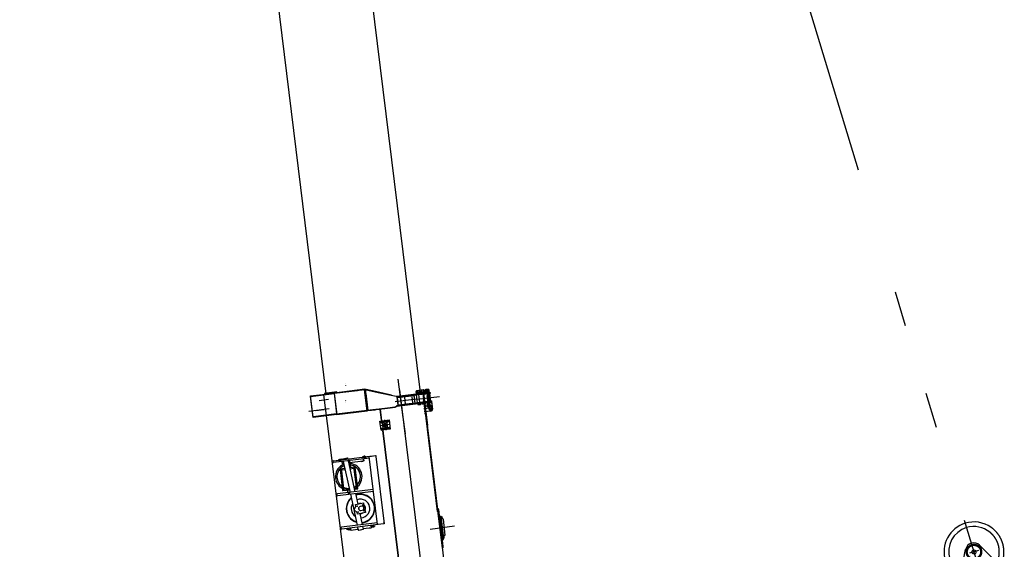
# Model space of a CAD drawing. Extents: x 26250 to 211390, y 12641 to 169243.
# Tile 54 of 132: x 87341 to 102140, y 28323 to 36273. Entities that reach past the tile are written whole.
import ezdxf

# ---------------------------------------------------------------- set-up
doc = ezdxf.new("R2010")
doc.units = 0
doc.header["$LTSCALE"] = 212.5
for name, pattern in [('CENTER', [50.5, 30, -9, 2.5, -9]), ('HIDDEN', [12.6, 8.4, -4.2]), ('PHANTOM', [58, 30, -9, 2.5, -5, 2.5, -9])]:
    doc.linetypes.add(name, pattern=pattern)
for name, color, linetype in [('1', 7, 'CONTINUOUS'), ('11', 7, 'CONTINUOUS'), ('27', 7, 'CONTINUOUS'), ('31', 7, 'CONTINUOUS'), ('458', 7, 'CONTINUOUS'), ('611', 7, 'CONTINUOUS')]:
    doc.layers.add(name, color=color, linetype=linetype)

# ---------------------------------------------------------------- blocks, each defined once
blk = doc.blocks.new('*G127')
at = {"layer": '1', "color": 7, "linetype": 'CONTINUOUS'}
for p, q in [((91991, 41804), (93353, 30714)), ((91949, 30655), (90592, 41708))]:
    blk.add_line(p, q, dxfattribs=at)
blk = doc.blocks.new('*G131')
at = {"layer": '11', "color": 7, "linetype": 'CONTINUOUS'}
for p, q in [((92237, 30809), (92237, 30810)), ((92240, 30784), (92240, 30782)), ((91713, 30625), (92067, 30668)), ((91714, 30616), (92068, 30660)), ((91823, 30635), (91977, 30654)), ((92530, 30717), (91910, 30641)), ((91910, 30641), (91992, 29976)), ((92107, 30684), (91922, 30662)), ((91922, 30662), (91923, 30651)), ((92108, 30676), (91923, 30653)), ((91923, 30653), (91924, 30642)), ((92529, 30725), (92067, 30668)), ((92067, 30668), (92105, 30355)), ((92067, 30668), (92105, 30355)), ((92421, 30703), (92068, 30660)), ((92068, 30660), (92106, 30346)), ((92068, 30660), (92106, 30346)), ((92109, 30673), (92107, 30684)), ((92110, 30665), (92108, 30676)), ((92562, 30411), (92524, 30724)), ((92563, 30402), (92525, 30716)), ((92928, 30637), (92529, 30725)), ((92728, 30673), (92530, 30717)), ((92541, 30668), (92534, 30723)), ((92534, 30723), (92572, 30412)), ((92542, 30660), (92535, 30715)), ((92535, 30715), (92573, 30404)), ((92541, 30668), (92572, 30412)), ((92542, 30660), (92573, 30404)), ((92928, 30637), (92642, 30700)), ((92929, 30629), (92643, 30692)), ((92929, 30629), (92643, 30692)), ((92998, 30614), (92728, 30673)), ((93016, 30621), (93508, 30681)), ((93017, 30612), (93509, 30673)), ((93509, 30669), (93017, 30609)), ((93017, 30609), (93266, 30639)), ((93510, 30661), (93018, 30600)), ((93266, 30639), (93280, 30518)), ((93302, 30676), (93358, 30683)), ((93305, 30656), (93302, 30676)), ((93304, 30643), (93499, 30667)), ((93319, 30523), (93304, 30643)), ((93360, 30663), (93305, 30656)), ((93358, 30683), (93360, 30663)), ((93370, 30684), (93425, 30691)), ((93372, 30664), (93370, 30684)), ((93428, 30671), (93372, 30664)), ((93410, 30664), (93400, 30663)), ((93400, 30663), (93400, 30659)), ((93410, 30657), (93500, 30668)), ((93410, 30661), (93410, 30664)), ((93425, 30536), (93410, 30657)), ((93411, 30649), (93501, 30660)), ((93426, 30528), (93411, 30649)), ((93425, 30691), (93428, 30671)), ((93437, 30692), (93493, 30699)), ((93439, 30673), (93437, 30692)), ((93495, 30679), (93439, 30673)), ((93478, 30677), (93508, 30681)), ((93480, 30669), (93509, 30673)), ((93509, 30669), (93480, 30665)), ((93480, 30665), (93495, 30544)), ((93510, 30661), (93481, 30657)), ((93481, 30657), (93496, 30536)), ((93493, 30699), (93495, 30679)), ((93499, 30667), (93513, 30547)), ((93500, 30668), (93515, 30547)), ((93501, 30660), (93516, 30538)), ((93508, 30681), (93509, 30669)), ((93508, 30681), (93509, 30669)), ((93509, 30673), (93510, 30661)), ((93509, 30673), (93510, 30661)), ((91751, 30311), (91713, 30625)), ((91752, 30303), (91714, 30616)), ((92241, 30552), (92240, 30554)), ((92244, 30527), (92244, 30526)), ((92538, 30590), (92538, 30589)), ((92542, 30562), (92541, 30564)), ((92552, 30578), (92549, 30603)), ((92553, 30569), (92550, 30594)), ((92985, 30463), (93032, 30488)), ((92985, 30463), (93032, 30488)), ((93016, 30616), (92998, 30614)), ((93531, 30539), (93007, 30474)), ((93532, 30530), (93008, 30466)), ((93016, 30618), (93016, 30618)), ((93016, 30618), (93016, 30618)), ((93016, 30618), (93016, 30618)), ((93033, 30479), (93016, 30616)), ((93032, 30488), (93017, 30609)), ((93018, 30600), (93267, 30631)), ((93033, 30479), (93018, 30600)), ((93032, 30488), (93021, 30579)), ((93032, 30488), (93021, 30579)), ((93033, 30479), (93022, 30571)), ((93033, 30479), (93022, 30571)), ((93032, 30488), (93530, 30549)), ((93280, 30518), (93032, 30488)), ((93033, 30479), (93531, 30540)), ((93426, 30528), (93033, 30479)), ((93281, 30510), (93033, 30479)), ((93267, 30631), (93281, 30510)), ((93513, 30547), (93319, 30523)), ((93406, 30523), (93531, 30539)), ((93407, 30515), (93532, 30530)), ((93416, 30526), (93426, 30528)), ((93515, 30547), (93425, 30536)), ((93516, 30538), (93426, 30528)), ((93489, 30595), (93486, 30614)), ((93495, 30544), (93530, 30549)), ((93496, 30536), (93531, 30540)), ((93531, 30539), (93496, 30534)), ((93532, 30530), (93497, 30526)), ((93530, 30549), (93531, 30539)), ((93530, 30549), (93531, 30539)), ((93531, 30540), (93532, 30530)), ((93531, 30540), (93532, 30530)), ((93531, 30539), (93545, 30426)), ((93532, 30530), (93538, 30481)), ((92105, 30355), (91751, 30311)), ((92106, 30346), (91752, 30303)), ((92105, 30355), (92562, 30411)), ((92106, 30346), (92563, 30402)), ((92562, 30411), (92572, 30412)), ((92563, 30402), (92573, 30404)), ((92572, 30412), (92867, 30448)), ((92572, 30412), (92683, 30426)), ((92573, 30404), (92868, 30440)), ((92573, 30404), (92684, 30417)), ((92759, 30426), (92780, 30251)), ((92779, 30261), (92759, 30426)), ((92867, 30448), (92985, 30463)), ((92867, 30448), (92985, 30463)), ((92868, 30440), (92986, 30454)), ((92868, 30440), (92986, 30454)), ((92986, 30454), (93033, 30479)), ((92986, 30454), (93033, 30479)), ((93507, 30442), (93418, 30431)), ((93523, 30398), (93423, 30386)), ((93438, 30433), (93790, 27562)), ((92755, 30248), (92825, 30256)), ((92773, 30109), (92755, 30248)), ((92808, 30241), (92775, 30237)), ((92777, 30223), (92810, 30227)), ((92825, 30256), (92894, 30265)), ((92878, 30250), (92845, 30246)), ((92847, 30232), (92879, 30236)), ((92894, 30265), (92911, 30126)), ((92911, 30126), (92773, 30109)), ((92773, 30109), (92778, 30109)), ((92778, 30109), (92773, 30109)), ((92820, 30142), (92788, 30138)), ((92789, 30124), (92822, 30128)), ((92797, 30112), (92803, 30065)), ((92803, 30065), (92799, 30102)), ((93211, 26742), (92803, 30065)), ((92803, 30065), (93211, 26742)), ((92890, 30150), (92857, 30146)), ((92859, 30132), (92892, 30136)), ((91992, 29976), (92355, 27017)), ((92056, 29652), (92643, 29724)), ((92597, 29690), (92060, 29624)), ((92184, 29674), (92134, 29668)), ((92134, 29668), (92135, 29658)), ((92135, 29658), (92185, 29664)), ((92185, 29664), (92184, 29674)), ((92193, 29607), (92189, 29640)), ((92211, 29609), (92193, 29607)), ((92274, 29693), (92196, 29675)), ((92196, 29675), (92199, 29680)), ((92196, 29675), (92197, 29669)), ((92200, 29676), (92196, 29675)), ((92199, 29680), (92200, 29676)), ((92200, 29680), (92270, 29696)), ((92200, 29676), (92200, 29680)), ((92204, 29642), (92306, 29177)), ((92270, 29696), (92270, 29692)), ((92271, 29692), (92270, 29696)), ((92270, 29696), (92274, 29693)), ((92274, 29693), (92271, 29692)), ((92277, 29679), (92274, 29693)), ((92296, 29663), (92281, 29661)), ((92386, 29186), (92284, 29651)), ((92511, 29646), (92291, 29619)), ((92321, 29546), (92296, 29663)), ((92546, 29718), (92496, 29712)), ((92496, 29712), (92497, 29702)), ((92497, 29702), (92547, 29708)), ((92510, 29649), (92507, 29679)), ((92507, 29678), (92511, 29646)), ((92510, 29679), (92514, 29649)), ((92514, 29649), (92510, 29649)), ((92547, 29708), (92546, 29718)), ((92593, 29718), (92692, 29730)), ((92719, 28693), (92593, 29718)), ((92689, 29729), (92692, 29730)), ((92692, 29730), (92694, 29716)), ((92694, 29716), (92818, 28705)), ((92159, 29517), (92161, 29522)), ((92163, 29513), (92159, 29517)), ((92161, 29522), (92167, 29523)), ((92168, 29513), (92163, 29513)), ((92167, 29523), (92171, 29519)), ((92171, 29519), (92168, 29513)), ((92176, 29500), (92209, 29232)), ((92231, 29517), (92185, 29511)), ((92220, 29567), (92221, 29534)), ((92360, 29533), (92311, 29527)), ((92404, 29256), (92371, 29524)), ((92372, 29543), (92374, 29549)), ((92375, 29539), (92372, 29543)), ((92374, 29549), (92380, 29549)), ((92381, 29539), (92375, 29539)), ((92380, 29549), (92383, 29545)), ((92383, 29545), (92381, 29539)), ((92172, 29415), (92174, 29421)), ((92175, 29411), (92172, 29415)), ((92174, 29421), (92180, 29421)), ((92181, 29411), (92175, 29411)), ((92180, 29421), (92183, 29417)), ((92183, 29417), (92181, 29411)), ((92184, 29313), (92187, 29319)), ((92188, 29309), (92184, 29313)), ((92187, 29319), (92192, 29319)), ((92193, 29309), (92188, 29309)), ((92192, 29319), (92196, 29315)), ((92196, 29315), (92193, 29309)), ((92384, 29441), (92386, 29447)), ((92384, 29441), (92386, 29447)), ((92388, 29437), (92384, 29441)), ((92388, 29437), (92384, 29441)), ((92386, 29447), (92392, 29447)), ((92386, 29447), (92392, 29447)), ((92393, 29437), (92388, 29437)), ((92393, 29437), (92388, 29437)), ((92392, 29447), (92396, 29443)), ((92392, 29447), (92396, 29443)), ((92396, 29443), (92393, 29437)), ((92396, 29443), (92393, 29437)), ((92397, 29339), (92399, 29345)), ((92397, 29339), (92399, 29345)), ((92400, 29335), (92397, 29339)), ((92400, 29335), (92397, 29339)), ((92399, 29345), (92405, 29345)), ((92399, 29345), (92405, 29345)), ((92406, 29336), (92400, 29335)), ((92406, 29336), (92400, 29335)), ((92405, 29345), (92408, 29341)), ((92405, 29345), (92408, 29341)), ((92408, 29341), (92406, 29336)), ((92408, 29341), (92406, 29336)), ((92655, 29219), (92118, 29153)), ((92658, 29192), (92121, 29126)), ((92197, 29211), (92199, 29217)), ((92200, 29207), (92197, 29211)), ((92199, 29217), (92205, 29217)), ((92206, 29208), (92200, 29207)), ((92205, 29217), (92208, 29213)), ((92208, 29213), (92206, 29208)), ((92220, 29223), (92294, 29232)), ((92374, 29242), (92395, 29245)), ((92427, 29001), (92392, 29159)), ((92409, 29238), (92411, 29243)), ((92413, 29233), (92409, 29238)), ((92411, 29243), (92417, 29244)), ((92418, 29234), (92413, 29233)), ((92417, 29244), (92421, 29239)), ((92421, 29239), (92418, 29234)), ((92312, 29149), (92415, 28684)), ((92390, 28993), (92507, 29019)), ((92507, 29019), (92516, 28977)), ((92373, 28930), (92396, 28966)), ((92380, 28901), (92373, 28930)), ((92415, 28878), (92380, 28901)), ((92396, 28966), (92390, 28993)), ((92421, 28851), (92415, 28878)), ((92538, 28877), (92421, 28851)), ((92447, 28910), (92438, 28950)), ((92516, 28977), (92458, 28964)), ((92495, 28694), (92458, 28859)), ((92471, 28906), (92529, 28919)), ((92529, 28919), (92538, 28877)), ((93621, 28938), (93626, 28939)), ((93695, 28343), (93621, 28938)), ((93626, 28939), (93634, 28921)), ((93634, 28921), (93645, 28829)), ((92716, 28721), (92179, 28655)), ((92820, 28727), (92816, 28726)), ((92816, 28726), (92818, 28712)), ((92817, 28713), (92816, 28726)), ((92816, 28726), (92816, 28726)), ((92821, 28724), (92816, 28723)), ((92822, 28716), (92817, 28715)), ((92818, 28713), (92817, 28713)), ((92818, 28712), (92822, 28713)), ((92823, 28714), (92821, 28726)), ((93645, 28829), (93691, 28454)), ((93645, 28829), (93667, 28812)), ((93666, 28820), (93669, 28821)), ((93707, 28485), (93666, 28820)), ((93667, 28812), (93708, 28477)), ((93669, 28821), (93672, 28801)), ((93669, 28821), (93710, 28485)), ((93672, 28797), (93670, 28817)), ((93670, 28817), (93672, 28817)), ((93672, 28817), (93674, 28797)), ((93674, 28817), (93672, 28817)), ((93672, 28817), (93674, 28797)), ((93672, 28801), (93672, 28797)), ((93674, 28797), (93672, 28797)), ((93676, 28797), (93674, 28817)), ((93674, 28797), (93676, 28797)), ((93681, 28788), (93692, 28787)), ((93704, 28776), (93733, 28537)), ((92768, 28699), (92182, 28627)), ((92262, 28624), (92312, 28630)), ((92264, 28614), (92262, 28624)), ((92313, 28620), (92264, 28614)), ((92311, 28643), (92315, 28610)), ((92312, 28630), (92313, 28620)), ((92315, 28610), (92428, 28624)), ((92432, 28608), (92421, 28657)), ((92428, 28624), (92432, 28608)), ((92432, 28608), (92510, 28625)), ((92436, 28609), (92506, 28624)), ((92437, 28605), (92436, 28609)), ((92507, 28620), (92437, 28605)), ((92510, 28625), (92501, 28666)), ((92506, 28624), (92507, 28620)), ((92508, 28634), (92633, 28649)), ((92510, 28625), (92508, 28634)), ((92624, 28668), (92674, 28674)), ((92625, 28658), (92624, 28668)), ((92675, 28664), (92625, 28658)), ((92633, 28649), (92629, 28682)), ((92633, 28652), (92629, 28682)), ((92633, 28683), (92637, 28653)), ((92637, 28653), (92633, 28652)), ((92674, 28674), (92675, 28664)), ((92815, 28705), (92719, 28693)), ((92818, 28705), (92815, 28705)), ((93708, 28477), (93691, 28454)), ((93691, 28454), (93702, 28363)), ((93709, 28509), (93707, 28509)), ((93707, 28509), (93710, 28489)), ((93707, 28509), (93708, 28505)), ((93710, 28485), (93707, 28485)), ((93708, 28505), (93710, 28485)), ((93709, 28509), (93711, 28510)), ((93712, 28489), (93709, 28509)), ((93712, 28489), (93709, 28509)), ((93710, 28489), (93712, 28489)), ((93711, 28510), (93714, 28490)), ((93714, 28490), (93712, 28489)), ((93725, 28524), (93714, 28520)), ((93700, 28344), (93695, 28343)), ((93702, 28363), (93700, 28344))]:
    blk.add_line(p, q, dxfattribs=at)
at = {"layer": '11', "color": 7, "linetype": 'CENTER'}
for p, q in [((93103, 30300), (93032, 30878)), ((93051, 30717), (94808, 16414)), ((93329, 30688), (93354, 30487)), ((93464, 30704), (93488, 30504)), ((91984, 30570), (91841, 30553)), ((93305, 30574), (92985, 30535)), ((93123, 30600), (93135, 30504)), ((93233, 30613), (93244, 30522)), ((93305, 30574), (93399, 30586)), ((93399, 30586), (93527, 30601)), ((93421, 30573), (93411, 30571)), ((93476, 30550), (93466, 30630)), ((93485, 30530), (93498, 30421)), ((93498, 30421), (93485, 30530)), ((93487, 30506), (93494, 30450)), ((93527, 30601), (93649, 30616)), ((91994, 30430), (91687, 30392)), ((91785, 30405), (91917, 30421)), ((93543, 30483), (93449, 30471)), ((93521, 30480), (93456, 30472)), ((92758, 30228), (92897, 30245)), ((92905, 30196), (92762, 30178)), ((92807, 30116), (92791, 30248)), ((92824, 30264), (92843, 30111)), ((92876, 30125), (92860, 30257)), ((93102, 30305), (93133, 30057)), ((92770, 30129), (92909, 30146)), ((92162, 29648), (92158, 29681)), ((92528, 29698), (92524, 29730)), ((92286, 28640), (92290, 28607)), ((92653, 28680), (92657, 28648)), ((93877, 28668), (93509, 28622))]:
    blk.add_line(p, q, dxfattribs=at)
at = {"layer": '11', "color": 7, "linetype": 'HIDDEN'}
for p, q in [((93400, 30663), (95051, 17215)), ((93419, 30588), (93409, 30586)), ((93413, 30556), (93432, 30402)), ((93414, 30544), (93413, 30556)), ((93430, 30414), (93432, 30402)), ((93433, 30390), (93432, 30402)), ((93438, 30353), (93436, 30365)), ((93476, 30480), (93469, 30479)), ((93477, 30480), (93469, 30479)), ((93470, 30469), (93478, 30470)), ((93470, 30469), (93478, 30470)), ((93512, 30484), (93505, 30483)), ((93512, 30484), (93505, 30483)), ((93506, 30473), (93514, 30474)), ((93506, 30473), (93514, 30474))]:
    blk.add_line(p, q, dxfattribs=at)
at = {"layer": '11', "color": 7, "linetype": 'CONTINUOUS'}
for centre, radius in [((93490, 30485), 23), ((93490, 30485), 23), ((93490, 30485), 22.5), ((93490, 30485), 22.5), ((93491, 30476), 23), ((93491, 30476), 22.5), ((93491, 30476), 22.5), ((93490, 30485), 15), ((93490, 30485), 15), ((93491, 30476), 15), ((93491, 30476), 15), ((93520, 30423), 17.5), ((93520, 30423), 12.7), ((92165, 29518), 5), ((92377, 29544), 5), ((92177, 29416), 5), ((92190, 29314), 5), ((92390, 29442), 5), ((92390, 29442), 5), ((92402, 29340), 5), ((92402, 29340), 5), ((92203, 29212), 5), ((92415, 29238), 5), ((92412, 28969), 5.22), ((92412, 28969), 4), ((92431, 28882), 5.22), ((92431, 28882), 4), ((92498, 28988), 5.22), ((92498, 28988), 4), ((92517, 28901), 5.22), ((92517, 28901), 4)]:
    blk.add_circle(centre, radius, dxfattribs=at)
at = {"layer": '11', "color": 7, "linetype": 'HIDDEN'}
for radius in [25, 21.5]:
    blk.add_circle((92833, 30187), radius, dxfattribs=at)
at = {"layer": '11', "color": 7, "linetype": 'CONTINUOUS'}
for centre, radius, start, end in [((93503, 30476), 35, -83, 7), ((93520, 30423), 25, -83, 7.0122), ((92776, 30230), 7, 97, -172.9906), ((92776, 30230), 7, -173, -83.0312), ((92809, 30234), 7, 7, 96.9781), ((92809, 30234), 7, -83, 6.9719), ((92846, 30239), 7, 97, -173.0468), ((92846, 30239), 7, -173, -83.025), ((92878, 30243), 7, 7, 96.9657), ((92878, 30243), 7, -83, 6.9844), ((92788, 30131), 7, 97, -172.9906), ((92788, 30131), 7, -173, -83.0312), ((92821, 30135), 7, 7, 97.0187), ((92821, 30135), 7, -83, 7.0219), ((92858, 30139), 7, 97, -172.9969), ((92858, 30139), 7, -173, -83.025), ((92891, 30143), 7, 7, 97.0125), ((92891, 30143), 7, -83, 6.9844), ((92058, 29638), 14, 97, -83), ((92287, 29413), 178, 112.7196, -173.0006), ((92186, 29501), 10, 97, -172.9257), ((92287, 29413), 177, 7, 86.6429), ((92361, 29523), 10, 7, 97.0262), ((92287, 29413), 177, -173, -87.8265), ((92287, 29413), 177, -61.7471, 7.0037), ((92119, 29139), 14, 97, -83), ((92219, 29233), 10, -173, -82.9738), ((92394, 29255), 10, -83, 7.0087), ((92464, 28935), 210, 131.5092, -161.7264), ((92464, 28935), 140, 149.2217, -124.327), ((92464, 28935), 210, 18.27, 108.2685), ((92464, 28935), 140, 57.4455, 111.4901), ((92464, 28935), 140, -32.5543, 57.4465), ((92464, 28935), 210, -161.7289, -106.6208), ((92464, 28935), 30, 102.4463, -77.6239), ((92464, 28935), 140, -86.6021, -32.5528), ((92464, 28935), 50, -24.4211, 49.3235), ((92464, 28935), 62.5, -16.2393, 41.1403), ((92464, 28935), 210, -71.7275, 18.2723), ((92461, 28945), 221, -83, -71.7296), ((92819, 28725), 1.88, -47.1635, 61.0899), ((92811, 28719), 11.3, -14.3902, 28.4066), ((92821, 28714), 1.88, -47.0607, 60.9872), ((93682, 28798), 10, -173, -96.0964), ((93691, 28774), 13, 7, 83.9605), ((92180, 28641), 14, 97, -83), ((93717, 28510), 10, 110.0376, -172.9997), ((93720, 28536), 13, -69.9408, 6.9835)]:
    blk.add_arc(centre, radius, start, end, dxfattribs=at)
at = {"layer": '27', "color": 7, "linetype": 'HIDDEN'}
blk.add_line((93409, 30671), (93469, 30180), dxfattribs=at)
at = {"layer": '31', "color": 7, "linetype": 'CONTINUOUS'}
for p, q in [((92156, 29521), (92194, 29207)), ((92227, 29535), (92160, 29526)), ((92380, 29553), (92307, 29544)), ((92424, 29235), (92386, 29549)), ((92200, 29203), (92298, 29215)), ((92261, 29210), (92277, 29163)), ((92277, 29163), (92309, 29167)), ((92378, 29225), (92420, 29230))]:
    blk.add_line(p, q, dxfattribs=at)
for centre, radius, start, end in [((92287, 29413), 200, 111.5537, -118.8029), ((92287, 29413), 200, -47.8996, 84.1832), ((92161, 29521), 5, 97, -172.8863), ((92381, 29548), 5, 7, 97.035), ((92199, 29208), 5, -173, -83.0262), ((92419, 29235), 5, -83, 6.8951), ((92464, 28935), 215, 147.4473, -122.5527), ((92464, 28935), 215, 130.7715, 147.4483), ((92464, 28935), 215, 57.4445, 108.3218), ((92464, 28935), 75, 87.6077, 117.2906), ((92464, 28935), 215, -32.5531, 57.4475), ((92464, 28935), 75, -92.4099, -62.7061), ((92464, 28935), 75, -24.42, 49.3147), ((92464, 28935), 215, -122.5576, -105.8777), ((92464, 28935), 215, -83.4294, -32.5549)]:
    blk.add_arc(centre, radius, start, end, dxfattribs=at)
at = {"layer": '458', "color": 7, "linetype": 'CONTINUOUS'}
for p, q in [((93307, 30701), (93347, 30706)), ((93310, 30677), (93350, 30682)), ((93374, 30709), (93413, 30714)), ((93377, 30685), (93416, 30690)), ((93442, 30717), (93482, 30722)), ((93445, 30693), (93485, 30698))]:
    blk.add_line(p, q, dxfattribs=at)
at = {"layer": '611', "color": 7, "linetype": 'CONTINUOUS'}
for p, q in [((93303, 30679), (93301, 30697)), ((93312, 30705), (93342, 30709)), ((93312, 30705), (93313, 30708)), ((93312, 30701), (93312, 30705)), ((93313, 30708), (93339, 30712)), ((93314, 30699), (93316, 30680)), ((93339, 30712), (93342, 30709)), ((93341, 30702), (93343, 30683)), ((93342, 30709), (93342, 30705)), ((93354, 30704), (93356, 30685)), ((93370, 30687), (93368, 30706)), ((93378, 30713), (93380, 30717)), ((93378, 30713), (93408, 30717)), ((93379, 30709), (93378, 30713)), ((93380, 30717), (93406, 30720)), ((93381, 30707), (93383, 30688)), ((93406, 30720), (93408, 30717)), ((93407, 30711), (93410, 30691)), ((93408, 30717), (93409, 30713)), ((93420, 30712), (93423, 30693)), ((93438, 30695), (93436, 30714)), ((93447, 30722), (93448, 30725)), ((93447, 30722), (93476, 30725)), ((93447, 30718), (93447, 30722)), ((93448, 30725), (93474, 30728)), ((93449, 30716), (93451, 30697)), ((93474, 30728), (93476, 30725)), ((93476, 30725), (93477, 30721)), ((93476, 30719), (93478, 30700)), ((93489, 30720), (93491, 30702)), ((93375, 30519), (93325, 30513)), ((93325, 30513), (93327, 30497)), ((93329, 30514), (93371, 30519)), ((93329, 30513), (93329, 30514)), ((93333, 30495), (93372, 30500)), ((93338, 30498), (93336, 30514)), ((93366, 30502), (93365, 30518)), ((93371, 30519), (93371, 30519)), ((93377, 30503), (93375, 30519)), ((93442, 30527), (93392, 30521)), ((93392, 30521), (93394, 30505)), ((93395, 30522), (93438, 30527)), ((93395, 30522), (93395, 30522)), ((93399, 30503), (93439, 30508)), ((93404, 30507), (93402, 30522)), ((93433, 30510), (93431, 30526)), ((93438, 30527), (93438, 30527)), ((93444, 30511), (93442, 30527)), ((93510, 30536), (93460, 30529)), ((93460, 30529), (93462, 30514)), ((93464, 30530), (93506, 30536)), ((93464, 30530), (93464, 30530)), ((93467, 30512), (93507, 30516)), ((93472, 30515), (93470, 30531)), ((93501, 30518), (93499, 30534)), ((93506, 30536), (93506, 30535)), ((93512, 30520), (93510, 30536)), ((92474, 29641), (92497, 29644)), ((92474, 29641), (92474, 29641)), ((92497, 29644), (92497, 29644)), ((93674, 28815), (93683, 28816)), ((93676, 28799), (93674, 28815)), ((93685, 28801), (93676, 28799)), ((93684, 28816), (93686, 28802)), ((92328, 28612), (92351, 28614)), ((92328, 28612), (92328, 28612)), ((92351, 28614), (92351, 28614)), ((92597, 28644), (92619, 28647)), ((92597, 28645), (92597, 28644)), ((92619, 28647), (92619, 28647)), ((93721, 28509), (93712, 28508)), ((93712, 28508), (93714, 28492)), ((93714, 28492), (93723, 28493)), ((93723, 28494), (93722, 28508))]:
    blk.add_line(p, q, dxfattribs=at)
for centre, radius, start, end in [((93309, 30691), 10.1, 57.3137, 137.8723), ((93309, 30687), 10.1, -123.8846, -43.3423), ((93332, 30664), 39.8, 77.2826, 116.7209), ((93325, 30719), 39.8, -102.7222, -63.2746), ((93348, 30695), 10.1, 56.1387, 136.6948), ((93349, 30692), 10.1, -122.6758, -42.1136), ((93375, 30699), 10.1, 57.3269, 137.8882), ((93376, 30695), 10.1, -123.8772, -43.3157), ((93399, 30672), 39.8, 77.283, 116.7205), ((93392, 30727), 39.8, -102.7174, -63.2791), ((93415, 30704), 10.1, 56.1228, 136.6815), ((93415, 30700), 10.1, -122.6758, -42.1033), ((93443, 30707), 10.1, 57.3242, 137.8882), ((93444, 30703), 10.1, -123.8744, -43.329), ((93467, 30680), 39.8, 77.2785, 116.7209), ((93460, 30735), 39.8, -102.7219, -63.2791), ((93483, 30712), 10.1, 56.1098, 136.671), ((93483, 30708), 10.1, -122.6731, -42.1034), ((93332, 30502), 6.64, -137.1376, -28.8966), ((93348, 30537), 39.8, -104.405, -61.5875), ((93371, 30506), 6.64, -137.1169, -28.8912), ((93398, 30510), 6.64, -137.1222, -28.8811), ((93414, 30545), 39.8, -104.4013, -61.5916), ((93438, 30515), 6.64, -137.1216, -28.8966), ((93467, 30518), 6.63, -137.1068, -28.8604), ((93482, 30554), 39.8, -104.4054, -61.5961), ((93506, 30523), 6.64, -137.1216, -28.8913), ((93722, 28494), 1, -83, 7.0437)]:
    blk.add_arc(centre, radius, start, end, dxfattribs=at)
blk = doc.blocks.new('*G144')
at = {"layer": '11', "color": 7, "linetype": 'CENTER'}
for p, q in [((101538, 28762), (101684, 28283)), ((101751, 28304), (101617, 28263)), ((101674, 28280), (101684, 28283)), ((101687, 28274), (101681, 28293)), ((101684, 28283), (101693, 28286)), ((101684, 28283), (101782, 27960)), ((101684, 28283), (101713, 28188)), ((101684, 28283), (101782, 27960)), ((101684, 28283), (101719, 28169)), ((101782, 27960), (101882, 27632))]:
    blk.add_line(p, q, dxfattribs=at)
at = {"layer": '11', "color": 7, "linetype": 'CONTINUOUS'}
for p, q in [((101469, 27880), (101558, 28318)), ((101608, 28299), (101606, 28300)), ((101769, 28382), (101858, 28294)), ((101611, 28120), (101627, 28125)), ((101629, 28228), (101628, 28227)), ((101785, 28121), (101804, 28059)), ((101547, 27956), (101576, 28083)), ((101690, 28092), (101733, 27948)), ((102075, 28079), (102087, 28068)), ((102087, 28068), (102091, 28066)), ((101726, 27713), (101690, 27797))]:
    blk.add_line(p, q, dxfattribs=at)
at = {"layer": '11', "color": 7, "linetype": 'HIDDEN'}
for p, q in [((101738, 28352), (101736, 28352)), ((101858, 28294), (102075, 28079)), ((101979, 28087), (101884, 28177)), ((101804, 28059), (101829, 27977)), ((102087, 28068), (102091, 28066)), ((101949, 27876), (101977, 27727)), ((101749, 27658), (101726, 27713))]:
    blk.add_line(p, q, dxfattribs=at)
at = {"layer": '11', "color": 7, "linetype": 'PHANTOM'}
blk.add_line((101949, 27736), (101781, 27685), dxfattribs=at)
at = {"layer": '11', "color": 7, "linetype": 'CONTINUOUS'}
blk.add_lwpolyline([(102087, 28068), (102086, 28067), (102085, 28065), (102085, 28064), (102084, 28063), (102084, 28062), (102083, 28062), (102083, 28061), (102083, 28060), (102082, 28060), (102082, 28059)], dxfattribs=at)
at = {"layer": '11', "color": 7, "linetype": 'HIDDEN'}
for radius in [115, 100]:
    blk.add_circle((101684, 28283), radius, dxfattribs=at)
at = {"layer": '11', "color": 7, "linetype": 'CONTINUOUS'}
for centre, radius in [((101684, 28283), 30), ((101858, 27709), 72.5)]:
    blk.add_circle(centre, radius, dxfattribs=at)
for centre, radius, start, end in [((101684, 28283), 450, 106.8951, -163.1045), ((101684, 28283), 450, 55.3856, 106.893), ((101684, 28283), 381, 106.8958, -163.1046), ((101684, 28283), 381, 51.1662, 106.8924), ((101681, 28293), 125, 45.4067, 168.4026), ((101684, 28283), 450, -27.6614, 5.5093), ((101684, 28283), 450, -163.106, -118.5525), ((101684, 28283), 381, -163.1071, -121.6789), ((101625, 28072), 50, 106.8902, 167.129), ((101642, 28077), 50, 16.8957, 106.9098), ((101833, 28135), 50, 106.8781, -163.1032), ((101684, 28283), 462, -35.1717, -28.1009), ((101684, 28283), 457, -118.0933, -94.5093), ((101596, 27945), 50.1, 167.1951, -104.5043), ((101684, 28283), 400, -104.5131, -89.694), ((101684, 28284), 462, -98.7432, -91.9293), ((101644, 27778), 50, 22.9335, 85.4935), ((101686, 27933), 50, -89.6918, 16.9346)]:
    blk.add_arc(centre, radius, start, end, dxfattribs=at)
at = {"layer": '11', "color": 7, "linetype": 'HIDDEN'}
for centre, radius, start, end in [((101684, 28283), 381, 16.8926, 51.1654), ((101684, 28283), 450, 16.8918, 55.3835), ((101684, 28283), 450, 5.5074, 16.8923), ((101684, 28283), 381, -24.5451, 16.8963), ((101850, 28140), 50.1, 46.7227, 106.8245), ((101684, 28283), 462, -81.5788, -35.1406), ((101684, 28283), 457, -81.3357, -33.596), ((101877, 27991), 50, -163.1419, -56.5284), ((101684, 28283), 400, -56.5144, -41.6998), ((101945, 28050), 50, -41.6957, 46.6598), ((101684, 28283), 462, -35.1717, -28.1009), ((101683, 28284), 457, -33.5934, -28.1077), ((101684, 28283), 462, -118.106, -81.5802), ((101684, 28283), 457, -118.1068, -81.3363), ((101998, 27885), 50, 128.2917, -169.1336), ((101860, 27704), 120, -157.0269, 10.8132)]:
    blk.add_arc(centre, radius, start, end, dxfattribs=at)

msp = doc.modelspace()

# ---------------------------------------------------------------- linework, layer by layer
at = {"layer": '11', "color": 7, "linetype": 'PHANTOM'}
msp.add_line((87341, 75498), (101626, 28474), dxfattribs=at)

# ---------------------------------------------------------------- block references
at = {"layer": '11', "color": 7, "linetype": 'CONTINUOUS'}
for name in ['*G131', '*G144']:
    msp.add_blockref(name, (0, 0), dxfattribs=at)
at = {"layer": '31', "color": 7, "linetype": 'CONTINUOUS'}
msp.add_blockref('*G127', (0, 0), dxfattribs=at)

doc.saveas('drawing.dxf')
